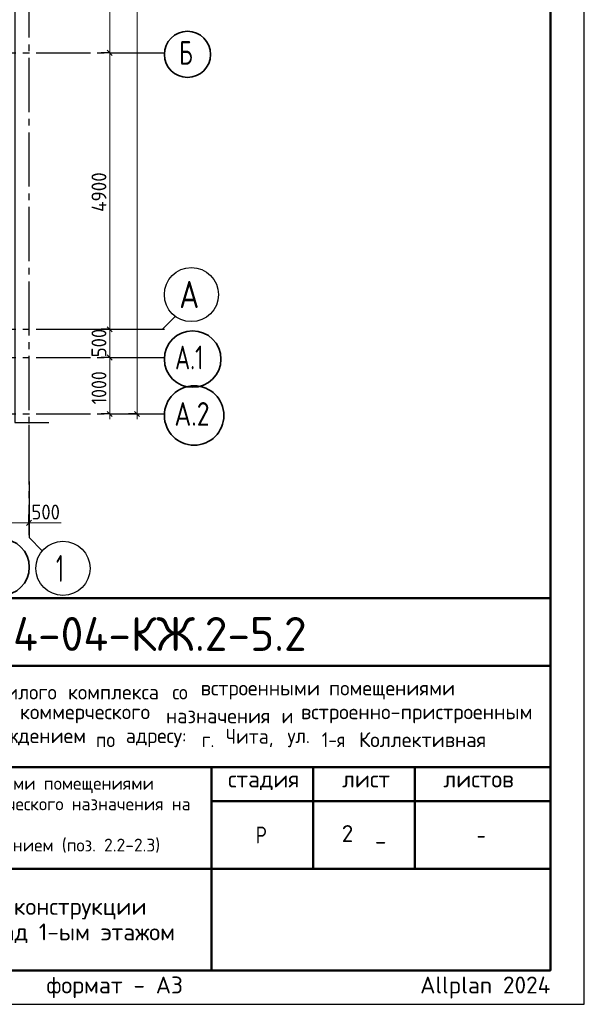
# Model space of a CAD drawing. Header units: millimetres. Extents: x 0 to 50400, y 0 to 36643.
# Tile 9 of 15: x 40402 to 50400, y 0 to 17449. Entities that reach past the tile are written whole.
import ezdxf

# ---------------------------------------------------------------- set-up
doc = ezdxf.new("R2010")
doc.units = ezdxf.units.MM
doc.linetypes.add('______5', pattern=[1320, 960, -120, 120, -120])
for name, color, linetype, lineweight in [('Standard', 7, 'Continuous', 25), ('Надписи', 7, 'Continuous', 25), ('Общий01', 7, 'Continuous', 13), ('Примечания', 7, 'Continuous', 13), ('Размерная линия_ общее', 7, 'Continuous', 13)]:
    doc.layers.add(name, color=color, linetype=linetype, lineweight=lineweight)
doc.layers.add('Оси', color=7, linetype='______5', true_color=0x656565)
doc.styles.add('ISOCPEUR', font='txt')

msp = doc.modelspace()

# ---------------------------------------------------------------- linework, layer by layer
at = {"layer": 'Standard', "color": 7, "linetype": 'Continuous', "lineweight": 50, "transparency": 33554687}
for p, q in [((27600, 7200), (49800, 7200)), ((35400, 6000), (49800, 6000)), ((35400, 4200), (49800, 4200)), ((43800, 2400), (43800, 4200)), ((45600, 2400), (45600, 4200)), ((47400, 2400), (47400, 4200)), ((43800, 3600), (49800, 3600)), ((35400, 2400), (49800, 2400)), ((43800, 600), (43800, 2400)), ((43800, 600), (43800, 2400))]:
    msp.add_line(p, q, dxfattribs=at)
at = {"layer": 'Standard', "color": 7, "linetype": 'Continuous', "lineweight": 25, "transparency": 33554687}
for p, q in [((49800, 600), (49800, 7200)), ((27600, 600), (49800, 600)), ((27600, 600), (49800, 600)), ((27600, 600), (49800, 600))]:
    msp.add_line(p, q, dxfattribs=at)
msp.add_lwpolyline([(0, 0), (50400, 0), (50400, 35640), (0, 35640), (0, 0)], close=True, dxfattribs=at)
at = {"layer": 'Standard', "color": 7, "linetype": 'Continuous', "lineweight": 50, "transparency": 33554687}
msp.add_lwpolyline([(2400, 35040), (49800, 35040), (49800, 600), (2400, 600), (2400, 35040)], close=True, dxfattribs=at)
at = {"layer": 'Общий01', "color": 7, "linetype": 'Continuous', "lineweight": 25, "transparency": 33554687}
msp.add_lwpolyline([(40915, 32612), (40315, 32612), (40315, 10312), (40915, 10312)], dxfattribs=at)
at = {"layer": 'Оси', "color": 8, "linetype": '______5', "lineweight": -3, "transparency": 33554687}
for p, q in [((40565, 32612), (40565, 8317)), ((9015, 16862), (42963, 16862)), ((9015, 11962), (42963, 11962)), ((9015, 11462), (42963, 11462)), ((9015, 10462), (42963, 10462))]:
    msp.add_line(p, q, dxfattribs=at)
at = {"layer": 'Оси', "color": 7, "linetype": 'Continuous', "lineweight": 25, "transparency": 33554687}
for points in [[(40928, 11962), (42928, 11962), (43163, 12197)], [(40565, 10271), (40567, 8271), (40800, 8036)]]:
    msp.add_lwpolyline(points, dxfattribs=at)
at = {"layer": 'Оси', "color": 7, "linetype": 'Continuous', "lineweight": 35, "transparency": 33554687}
for centre, radius in [((43372, 16835), 409), ((43464, 11435), 501), ((43490, 10435), 527), ((40068, 7747), 503)]:
    msp.add_circle(centre, radius, dxfattribs=at)
at = {"layer": 'Оси', "color": 7, "linetype": 'Continuous', "lineweight": 25, "transparency": 33554687}
for centre in [(43443, 12578), (41167, 7726)]:
    msp.add_circle(centre, 480, dxfattribs=at)
at = {"layer": 'Примечания', "color": 7, "linetype": 'Continuous', "lineweight": 13, "transparency": 33554687}
msp.add_line((40517, 8532), (41135, 8532), dxfattribs=at)
at = {"layer": 'Размерная линия_ общее', "color": 7, "linetype": 'Continuous', "lineweight": 13, "transparency": 33554687}
for p, q in [((41997, 16862), (41997, 19362)), ((41997, 11962), (41997, 16862)), ((41997, 11462), (41997, 11962)), ((41997, 10462), (41997, 10372)), ((42480, 10462), (42480, 10372)), ((40065, 8532), (40565, 8532)), ((40565, 8532), (40655, 8532))]:
    msp.add_line(p, q, dxfattribs=at)
at = {"layer": 'Размерная линия_ общее', "color": 253, "linetype": 'Continuous', "lineweight": -3, "true_color": 0xa0a0a0, "transparency": 33554687}
for p, q in [((41997, 16862), (41847, 16862)), ((41997, 16862), (42147, 16862)), ((41997, 11962), (41847, 11962)), ((41997, 11962), (42147, 11962)), ((41997, 11462), (41847, 11462)), ((41997, 11462), (42147, 11462)), ((41997, 10462), (41847, 10462)), ((41997, 10462), (42147, 10462)), ((42480, 10462), (42330, 10462)), ((42480, 10462), (42630, 10462)), ((42480, 10462), (42648, 10462)), ((40565, 8532), (40565, 8682)), ((40565, 8532), (40565, 8382)), ((40565, 8532), (40565, 8517))]:
    msp.add_line(p, q, dxfattribs=at)
at = {"layer": 'Размерная линия_ общее', "color": 7, "linetype": 'Continuous', "lineweight": 25, "transparency": 33554687}
for p, q in [((42042, 16817), (41952, 16907)), ((42042, 11917), (41952, 12007)), ((42042, 11417), (41952, 11507)), ((42042, 10417), (41952, 10507)), ((42525, 10417), (42435, 10507)), ((40520, 8487), (40610, 8577))]:
    msp.add_line(p, q, dxfattribs=at)
at = {"layer": 'Размерная линия_ общее', "color": 7, "linetype": 'Continuous', "lineweight": 13, "transparency": 33554687}
for points in [[(42480, 10462), (42480, 20945), (42480, 20945), (42480, 32362)], [(41997, 10462), (41997, 10640), (41997, 10640), (41997, 11462)]]:
    msp.add_lwpolyline(points, dxfattribs=at)

# ---------------------------------------------------------------- texts
at = {"layer": 'Standard', "color": 7, "linetype": 'Continuous', "lineweight": 50, "transparency": 33554687, "insert": (39882, 6262), "char_height": 600, "width": 6049.91, "attachment_point": 7, "style": 'ISOCPEUR'}
msp.add_mtext('\\W0.98;24-04-КЖ.2-5.2', dxfattribs=at)
at = {"layer": 'Standard', "color": 7, "linetype": 'Continuous', "lineweight": 25, "transparency": 33554687, "attachment_point": 7, "style": 'ISOCPEUR'}
for s, insert, char_height, width in [('\\W0.96;жилого ', (39937, 5402), 264, 1446.12), ('\\W0.97;комплекса ', (41257, 5402), 264, 1975.29), ('\\W0.90;со ', (43105, 5402), 264, 620.97), ('\\W0.98;встроенными ', (43607, 5402), 264, 2398.16), ('\\W0.98;помещениями', (45877, 5402), 264, 2292.21), ('\\W0.98;коммерческого ', (40406, 4980), 264, 2714.91), ('\\W0.97;назначения ', (42993, 4980), 264, 2173.24), ('\\W0.87;и ', (45039, 4980), 264, 457.46), ('\\W0.99;встроенно-пристроенным', (45382, 4980), 264, 4298.92), ('\\W0.98;учреждением ', (39482, 4557), 264, 2397.9), ('\\W0.91;по ', (41752, 4557), 264, 647.69), ('\\W0.96;адресу: ', (42280, 4557), 264, 1472.67), ('\\W0.89;г. ', (43627, 4557), 264, 539.49), ('\\W0.95;Чита, ', (44049, 4557), 264, 1221.07), ('\\W0.92;ул. ', (45145, 4557), 264, 728.23), ('\\W0.86;1-я ', (45752, 4557), 264, 773.52), ('\\W0.98;Коллективная', (46412, 4557), 264, 2450.61), ('\\W0.99;стадия    лист     листов', (44091, 3795), 300, 5247.11), ('\\W0.80;Р', (44580, 2850), 300, 359.84), ('\\W0.78;-', (48495, 2850), 300, 326.39)]:
    msp.add_mtext(s, dxfattribs=dict(at, insert=insert, char_height=char_height, width=width))
at = {"layer": 'Standard', "color": 7, "linetype": 'Continuous', "lineweight": 18, "transparency": 33554687, "char_height": 228, "attachment_point": 7, "style": 'ISOCPEUR'}
for s, insert, width in [('\\W0.99;Жилой дом со встроенными помещениями', (36647, 3741), 6015.25), ('\\W0.99;общественно-делового и коммерческого назначения на', (35570, 3376), 8168.16), ('\\W0.99;поликлиническим учреждением (поз. 2.2-2.3)', (36459, 2646), 6390.3)]:
    msp.add_mtext(s, dxfattribs=dict(at, insert=insert, width=width))
at = {"layer": 'Standard', "color": 7, "linetype": 'Continuous', "lineweight": 25, "transparency": 33554687, "insert": (39600, 1885), "char_height": 300, "width": 7100.25, "attachment_point": 2, "line_spacing_factor": 0.903614}
msp.add_mtext('\\A1;{\\fISOCPEUR|i0|b0;\\H300.000000;\\W1.000000;\\C7;Опалубочный план конструкции}\\P{\\fISOCPEUR|i0|b0;\\H300.000000;\\W1.000000;\\C7;плиты перекрытия над 1-ым этажом}\\P', dxfattribs=at)
at = {"layer": 'Standard', "color": 8, "linetype": 'Continuous', "lineweight": 13, "transparency": 33554687, "insert": (49800, 297), "char_height": 300, "width": 14099.36, "attachment_point": 6, "style": 'ISOCPEUR'}
msp.add_mtext('\\A1;{\\fISOCPEUR|i0|b0;\\H300.000000;\\W1.000000;\\C8;Копировал                  формат - А3                      Allplan 2024}\\P', dxfattribs=at)
at = {"layer": 'Надписи', "color": 7, "linetype": 'Continuous', "lineweight": 13, "transparency": 33554687, "insert": (46500, 3012), "char_height": 300, "width": 980, "attachment_point": 5, "style": 'ISOCPEUR'}
msp.add_mtext('\\A1;{\\fISOCPEUR|i0|b0;\\H300.000000;\\W1.000000;\\C7;2  _}\\P', dxfattribs=at)
at = {"layer": 'Оси', "color": 7, "linetype": 'Continuous', "lineweight": 35, "transparency": 33554687, "attachment_point": 7, "style": 'ISOCPEUR'}
for s, insert, char_height, width in [('\\W0.70;Б', (43225, 16652), 420, 440.8), ('\\W0.82;А', (43227, 12338), 480, 628.23), ('\\W0.71;А.1', (43152, 11252), 420, 773.25), ('\\W0.79;А.2', (43141, 10252), 420, 864), ('\\W0.56;1', (41047, 7486), 480, 373.33)]:
    msp.add_mtext(s, dxfattribs=dict(at, insert=insert, char_height=char_height, width=width))
at = {"layer": 'Размерная линия_ общее', "color": 7, "linetype": 'Continuous', "lineweight": 25, "transparency": 33554687, "char_height": 264, "attachment_point": 7, "rotation": 90, "style": 'ISOCPEUR'}
for s, insert, width in [('\\W0.93;4900', (41937, 14043), 888.46), ('\\W0.91;500', (41937, 11467), 674.39), ('\\W0.87;1000', (41937, 10632), 800.28)]:
    msp.add_mtext(s, dxfattribs=dict(at, insert=insert, width=width))
at = {"layer": 'Размерная линия_ общее', "color": 7, "linetype": 'Continuous', "lineweight": 25, "transparency": 33554687, "insert": (40610, 8592), "char_height": 264, "width": 674.38, "attachment_point": 7, "style": 'ISOCPEUR'}
msp.add_mtext('\\W0.91;500', dxfattribs=at)

doc.saveas('drawing.dxf')
